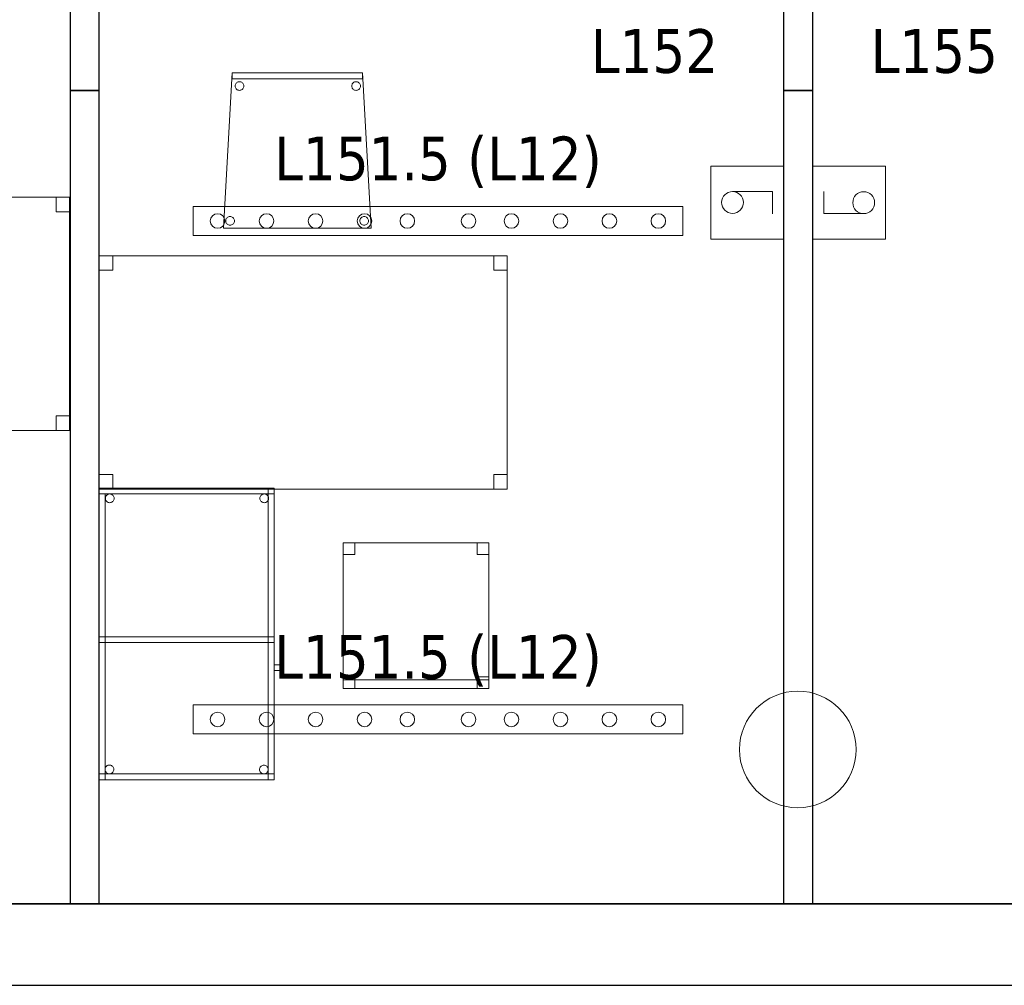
# Model space of a CAD drawing. Header units: metres. Extents: x 391.1 to 427.5, y 12.7 to 28.4.
# Tile 9 of 151: x 408.1 to 411.4, y 12.8 to 16.2. Entities that reach past the tile are written whole.
import ezdxf

# ---------------------------------------------------------------- set-up
doc = ezdxf.new("R2010")
doc.units = ezdxf.units.M
doc.layers.add('01_SUELOS', color=7, linetype='Continuous', lineweight=25, true_color=0x007f00)
for name, color, linetype, lineweight in [('02_MOBILIARIO', 7, 'Continuous', 18), ('A-COLS-____-MCUT', 7, 'Continuous', 18), ('A-COLS-____-OTLN', 7, 'Continuous', 18), ('A-DETL-____-MBND', 7, 'Continuous', 18), ('A-DETL-GENF-OTLN', 7, 'Continuous', 18), ('A-WALL-____-MCUT', 7, 'Continuous', 25), ('A-WALL-____-OTLN', 7, 'Continuous', 25), ('E-LITE-____-IDEN', 7, 'Continuous', 30), ('E-LITE-EQPM-IDEN', 7, 'Continuous', 30)]:
    doc.layers.add(name, color=color, linetype=linetype, lineweight=lineweight)
doc.styles.add('Tahoma_4', font='tahoma.ttf', dxfattribs={"height": 0.15})

# ---------------------------------------------------------------- blocks, each defined once
blk = doc.blocks.new('Family - Mampara P1-154568-04_ENLLUMENAT_P1')
at = {"layer": 'A-WALL-____-MCUT', "color": 253, "true_color": 0xaaaaaa}
for p, q in [((0.5, 0.1), (0, 0.1)), ((0, 0.1), (0, 0)), ((0.5, 0), (0.5, 0.1)), ((0, 0), (0.5, 0))]:
    blk.add_line(p, q, dxfattribs=at)
at = {"layer": 'A-WALL-____-OTLN', "color": 253, "true_color": 0xaaaaaa}
for p, q in [((0.5, 0.1), (0, 0.1)), ((0, 0.1), (0, 0)), ((0.5, 0), (0.5, 0.1)), ((0, 0), (0.5, 0))]:
    blk.add_line(p, q, dxfattribs=at)
at = {"layer": 'A-WALL-____-OTLN', "color": 253, "lineweight": 18, "true_color": 0xaaaaaa}
blk.add_line((0, 0), (0.5, 0), dxfattribs=at)
blk = doc.blocks.new('Family - Taula 100X60_P1-154588-04_ENLLUMENAT_P1')
at = {"layer": 'A-DETL-____-MBND', "color": 253, "true_color": 0xaaaaaa}
for p, q in [((0, 0.98), (0, 1)), ((0, 1), (0, 0.98)), ((0, 1), (0.6, 1)), ((0.6, 1), (0, 1)), ((0.6, 1), (0, 1)), ((0, 1), (0.6, 1)), ((0, 1), (0, 0)), ((0, 0), (0, 1)), ((0.6, 1), (0, 1)), ((0, 1), (0.6, 1)), ((0, 1), (0, 0)), ((0, 0), (0, 1)), ((0, 1), (0.58, 1)), ((0, 0), (0, 1)), ((0.58, 1), (0, 1)), ((0, 1), (0, 0)), ((0.6, 0.98), (0, 0.98)), ((0, 0.98), (0.6, 0.98)), ((0, 0.98), (0.02, 0.98)), ((0.02, 0.98), (0, 0.98)), ((0, 0), (0, 0.98)), ((0, 0.98), (0, 0)), ((0.02, 0.98), (0.02, 0)), ((0.02, 0), (0.02, 0.98)), ((0.0311, 0.979), (0.0336, 0.9797)), ((0.0336, 0.9797), (0.0311, 0.979)), ((0.0336, 0.9797), (0.0362, 0.9799)), ((0.0362, 0.9799), (0.0336, 0.9797)), ((0.0362, 0.9799), (0.0388, 0.9797)), ((0.0388, 0.9797), (0.0362, 0.9799)), ((0.0388, 0.9797), (0.0413, 0.979)), ((0.0413, 0.979), (0.0388, 0.9797)), ((0.5611, 0.979), (0.5636, 0.9797)), ((0.5636, 0.9797), (0.5611, 0.979)), ((0.5636, 0.9797), (0.5662, 0.9799)), ((0.5662, 0.9799), (0.5636, 0.9797)), ((0.5662, 0.9799), (0.5688, 0.9797)), ((0.5688, 0.9797), (0.5662, 0.9799)), ((0.5688, 0.9797), (0.5713, 0.979)), ((0.5713, 0.979), (0.5688, 0.9797)), ((0.58, 1), (0.58, 0)), ((0.58, 0), (0.58, 1)), ((0.6, 1), (0.6, 0.98)), ((0.6, 1), (0.6, 0.98)), ((0.6, 0), (0.6, 1)), ((0.6, 1), (0.6, 0)), ((0.6, 0), (0.6, 1)), ((0.6, 1), (0.6, 0)), ((0.0212, 0.965), (0.0215, 0.9676)), ((0.0215, 0.9676), (0.0212, 0.965)), ((0.0215, 0.9624), (0.0212, 0.965)), ((0.0212, 0.965), (0.0215, 0.9624)), ((0.0215, 0.9676), (0.0221, 0.9701)), ((0.0221, 0.9701), (0.0215, 0.9676)), ((0.0221, 0.9599), (0.0215, 0.9624)), ((0.0215, 0.9624), (0.0221, 0.9599)), ((0.0221, 0.9701), (0.0232, 0.9725)), ((0.0232, 0.9725), (0.0221, 0.9701)), ((0.0232, 0.9575), (0.0221, 0.9599)), ((0.0221, 0.9599), (0.0232, 0.9575)), ((0.0232, 0.9725), (0.0247, 0.9746)), ((0.0247, 0.9746), (0.0232, 0.9725)), ((0.0247, 0.9554), (0.0232, 0.9575)), ((0.0232, 0.9575), (0.0247, 0.9554)), ((0.0247, 0.9746), (0.0266, 0.9764)), ((0.0266, 0.9764), (0.0247, 0.9746)), ((0.0266, 0.9536), (0.0247, 0.9554)), ((0.0247, 0.9554), (0.0266, 0.9536)), ((0.0266, 0.9764), (0.0287, 0.9779)), ((0.0287, 0.9779), (0.0266, 0.9764)), ((0.0287, 0.9521), (0.0266, 0.9536)), ((0.0266, 0.9536), (0.0287, 0.9521)), ((0.0287, 0.9779), (0.0311, 0.979)), ((0.0311, 0.979), (0.0287, 0.9779)), ((0.0311, 0.951), (0.0287, 0.9521)), ((0.0287, 0.9521), (0.0311, 0.951)), ((0.0336, 0.9503), (0.0311, 0.951)), ((0.0311, 0.951), (0.0336, 0.9503)), ((0.0362, 0.9501), (0.0336, 0.9503)), ((0.0336, 0.9503), (0.0362, 0.9501)), ((0.0388, 0.9503), (0.0362, 0.9501)), ((0.0362, 0.9501), (0.0388, 0.9503)), ((0.0413, 0.951), (0.0388, 0.9503)), ((0.0388, 0.9503), (0.0413, 0.951)), ((0.0413, 0.979), (0.0436, 0.9779)), ((0.0436, 0.9779), (0.0413, 0.979)), ((0.0436, 0.9521), (0.0413, 0.951)), ((0.0413, 0.951), (0.0436, 0.9521)), ((0.0436, 0.9779), (0.0458, 0.9764)), ((0.0458, 0.9764), (0.0436, 0.9779)), ((0.0458, 0.9536), (0.0436, 0.9521)), ((0.0436, 0.9521), (0.0458, 0.9536)), ((0.0458, 0.9764), (0.0476, 0.9746)), ((0.0476, 0.9746), (0.0458, 0.9764)), ((0.0476, 0.9554), (0.0458, 0.9536)), ((0.0458, 0.9536), (0.0476, 0.9554)), ((0.0476, 0.9746), (0.0491, 0.9725)), ((0.0491, 0.9725), (0.0476, 0.9746)), ((0.0491, 0.9575), (0.0476, 0.9554)), ((0.0476, 0.9554), (0.0491, 0.9575)), ((0.0491, 0.9725), (0.0502, 0.9701)), ((0.0502, 0.9701), (0.0491, 0.9725)), ((0.0502, 0.9599), (0.0491, 0.9575)), ((0.0491, 0.9575), (0.0502, 0.9599)), ((0.0502, 0.9701), (0.0509, 0.9676)), ((0.0509, 0.9676), (0.0502, 0.9701)), ((0.0509, 0.9624), (0.0502, 0.9599)), ((0.0502, 0.9599), (0.0509, 0.9624)), ((0.0509, 0.9676), (0.0511, 0.965)), ((0.0511, 0.965), (0.0509, 0.9676)), ((0.0511, 0.965), (0.0509, 0.9624)), ((0.0509, 0.9624), (0.0511, 0.965)), ((0.5512, 0.965), (0.5515, 0.9676)), ((0.5515, 0.9676), (0.5512, 0.965)), ((0.5515, 0.9624), (0.5512, 0.965)), ((0.5512, 0.965), (0.5515, 0.9624)), ((0.5515, 0.9676), (0.5521, 0.9701)), ((0.5521, 0.9701), (0.5515, 0.9676)), ((0.5521, 0.9599), (0.5515, 0.9624)), ((0.5515, 0.9624), (0.5521, 0.9599)), ((0.5521, 0.9701), (0.5532, 0.9725)), ((0.5532, 0.9725), (0.5521, 0.9701)), ((0.5532, 0.9575), (0.5521, 0.9599)), ((0.5521, 0.9599), (0.5532, 0.9575)), ((0.5532, 0.9725), (0.5547, 0.9746)), ((0.5547, 0.9746), (0.5532, 0.9725)), ((0.5547, 0.9554), (0.5532, 0.9575)), ((0.5532, 0.9575), (0.5547, 0.9554)), ((0.5547, 0.9746), (0.5566, 0.9764)), ((0.5566, 0.9764), (0.5547, 0.9746)), ((0.5566, 0.9536), (0.5547, 0.9554)), ((0.5547, 0.9554), (0.5566, 0.9536)), ((0.5566, 0.9764), (0.5587, 0.9779)), ((0.5587, 0.9779), (0.5566, 0.9764)), ((0.5587, 0.9521), (0.5566, 0.9536)), ((0.5566, 0.9536), (0.5587, 0.9521)), ((0.5587, 0.9779), (0.5611, 0.979)), ((0.5611, 0.979), (0.5587, 0.9779)), ((0.5611, 0.951), (0.5587, 0.9521)), ((0.5587, 0.9521), (0.5611, 0.951)), ((0.5636, 0.9503), (0.5611, 0.951)), ((0.5611, 0.951), (0.5636, 0.9503)), ((0.5662, 0.9501), (0.5636, 0.9503)), ((0.5636, 0.9503), (0.5662, 0.9501)), ((0.5688, 0.9503), (0.5662, 0.9501)), ((0.5662, 0.9501), (0.5688, 0.9503)), ((0.5713, 0.951), (0.5688, 0.9503)), ((0.5688, 0.9503), (0.5713, 0.951)), ((0.5713, 0.979), (0.5736, 0.9779)), ((0.5736, 0.9779), (0.5713, 0.979)), ((0.5736, 0.9521), (0.5713, 0.951)), ((0.5713, 0.951), (0.5736, 0.9521)), ((0.5736, 0.9779), (0.5758, 0.9764)), ((0.5758, 0.9764), (0.5736, 0.9779)), ((0.5758, 0.9536), (0.5736, 0.9521)), ((0.5736, 0.9521), (0.5758, 0.9536)), ((0.5758, 0.9764), (0.5776, 0.9746)), ((0.5776, 0.9746), (0.5758, 0.9764)), ((0.5776, 0.9554), (0.5758, 0.9536)), ((0.5758, 0.9536), (0.5776, 0.9554)), ((0.5776, 0.9746), (0.5791, 0.9725)), ((0.5791, 0.9725), (0.5776, 0.9746)), ((0.5791, 0.9575), (0.5776, 0.9554)), ((0.5776, 0.9554), (0.5791, 0.9575)), ((0.5791, 0.9725), (0.5802, 0.9701)), ((0.5802, 0.9701), (0.5791, 0.9725)), ((0.5802, 0.9599), (0.5791, 0.9575)), ((0.5791, 0.9575), (0.5802, 0.9599)), ((0.5802, 0.9701), (0.5809, 0.9676)), ((0.5809, 0.9676), (0.5802, 0.9701)), ((0.5809, 0.9624), (0.5802, 0.9599)), ((0.5802, 0.9599), (0.5809, 0.9624)), ((0.5809, 0.9676), (0.5811, 0.965)), ((0.5811, 0.965), (0.5809, 0.9676)), ((0.5811, 0.965), (0.5809, 0.9624)), ((0.5809, 0.9624), (0.5811, 0.965)), ((0, 0.47), (0, 0.49)), ((0, 0.49), (0, 0.47)), ((0, 0.49), (0.6, 0.49)), ((0.6, 0.49), (0, 0.49)), ((0, 0.47), (0, 0.49)), ((0, 0.49), (0, 0.47)), ((0, 0.49), (0.58, 0.49)), ((0.58, 0.49), (0, 0.49)), ((0.58, 0.49), (0.6, 0.49)), ((0.6, 0.49), (0.58, 0.49)), ((0.58, 0), (0.58, 0.49)), ((0.58, 0.49), (0.58, 0)), ((0.58, 0.49), (0.58, 0.47)), ((0.58, 0.49), (0.58, 0.47)), ((0.6, 0.49), (0.6, 0)), ((0.6, 0), (0.6, 0.49)), ((0.6, 0.49), (0.6, 0.47)), ((0.6, 0.49), (0.6, 0.47)), ((0.6, 0.47), (0, 0.47)), ((0, 0.47), (0.6, 0.47)), ((0.58, 0.47), (0, 0.47)), ((0, 0.47), (0.58, 0.47)), ((0.6, 0.3744), (0.6, 0.3944)), ((0.6, 0.3944), (0.62, 0.3944)), ((0.62, 0.3944), (0.6, 0.3944)), ((0.6, 0.3944), (0.6, 0.3744)), ((0.62, 0.3744), (0.6, 0.3744)), ((0.6, 0.3744), (0.62, 0.3744)), ((0.62, 0.3944), (0.62, 0.3744)), ((0.62, 0.3744), (0.62, 0.3944)), ((0.02, 0.0353), (0.0203, 0.0379)), ((0.0203, 0.0379), (0.02, 0.0353)), ((0.0203, 0.0327), (0.02, 0.0353)), ((0.02, 0.0353), (0.0203, 0.0327)), ((0.0203, 0.0379), (0.0209, 0.0404)), ((0.0209, 0.0404), (0.0203, 0.0379)), ((0.0209, 0.0404), (0.022, 0.0428)), ((0.022, 0.0428), (0.0209, 0.0404)), ((0.022, 0.0428), (0.0235, 0.0449)), ((0.0235, 0.0449), (0.022, 0.0428)), ((0.0235, 0.0449), (0.0254, 0.0467)), ((0.0254, 0.0467), (0.0235, 0.0449)), ((0.0254, 0.0467), (0.0275, 0.0482)), ((0.0275, 0.0482), (0.0254, 0.0467)), ((0.0275, 0.0482), (0.0299, 0.0493)), ((0.0299, 0.0493), (0.0275, 0.0482)), ((0.0299, 0.0493), (0.0324, 0.05)), ((0.0324, 0.05), (0.0299, 0.0493)), ((0.0324, 0.05), (0.035, 0.0502)), ((0.035, 0.0502), (0.0324, 0.05)), ((0.035, 0.0502), (0.0376, 0.05)), ((0.0376, 0.05), (0.035, 0.0502)), ((0.0376, 0.05), (0.0401, 0.0493)), ((0.0401, 0.0493), (0.0376, 0.05)), ((0.0401, 0.0493), (0.0424, 0.0482)), ((0.0424, 0.0482), (0.0401, 0.0493)), ((0.0424, 0.0482), (0.0446, 0.0467)), ((0.0446, 0.0467), (0.0424, 0.0482)), ((0.0446, 0.0467), (0.0464, 0.0449)), ((0.0464, 0.0449), (0.0446, 0.0467)), ((0.0464, 0.0449), (0.0479, 0.0428)), ((0.0479, 0.0428), (0.0464, 0.0449)), ((0.0479, 0.0428), (0.049, 0.0404)), ((0.049, 0.0404), (0.0479, 0.0428)), ((0.049, 0.0404), (0.0497, 0.0379)), ((0.0497, 0.0379), (0.049, 0.0404)), ((0.0497, 0.0379), (0.0499, 0.0353)), ((0.0499, 0.0353), (0.0497, 0.0379)), ((0.0499, 0.0353), (0.0497, 0.0327)), ((0.0497, 0.0327), (0.0499, 0.0353)), ((0.5501, 0.035), (0.5503, 0.0375)), ((0.5503, 0.0375), (0.5501, 0.035)), ((0.5503, 0.0324), (0.5501, 0.035)), ((0.5501, 0.035), (0.5503, 0.0324)), ((0.5503, 0.0375), (0.551, 0.0401)), ((0.551, 0.0401), (0.5503, 0.0375)), ((0.551, 0.0401), (0.5521, 0.0424)), ((0.5521, 0.0424), (0.551, 0.0401)), ((0.5521, 0.0424), (0.5536, 0.0446)), ((0.5536, 0.0446), (0.5521, 0.0424)), ((0.5536, 0.0446), (0.5554, 0.0464)), ((0.5554, 0.0464), (0.5536, 0.0446)), ((0.5554, 0.0464), (0.5575, 0.0479)), ((0.5575, 0.0479), (0.5554, 0.0464)), ((0.5575, 0.0479), (0.5599, 0.049)), ((0.5599, 0.049), (0.5575, 0.0479)), ((0.5599, 0.049), (0.5624, 0.0497)), ((0.5624, 0.0497), (0.5599, 0.049)), ((0.5624, 0.0497), (0.565, 0.0499)), ((0.565, 0.0499), (0.5624, 0.0497)), ((0.565, 0.0499), (0.5676, 0.0497)), ((0.5676, 0.0497), (0.565, 0.0499)), ((0.5676, 0.0497), (0.5701, 0.049)), ((0.5701, 0.049), (0.5676, 0.0497)), ((0.5701, 0.049), (0.5725, 0.0479)), ((0.5725, 0.0479), (0.5701, 0.049)), ((0.5725, 0.0479), (0.5746, 0.0464)), ((0.5746, 0.0464), (0.5725, 0.0479)), ((0.5746, 0.0464), (0.5764, 0.0446)), ((0.5764, 0.0446), (0.5746, 0.0464)), ((0.5764, 0.0446), (0.5779, 0.0424)), ((0.5779, 0.0424), (0.5764, 0.0446)), ((0.5779, 0.0424), (0.579, 0.0401)), ((0.579, 0.0401), (0.5779, 0.0424)), ((0.579, 0.0401), (0.5797, 0.0375)), ((0.5797, 0.0375), (0.579, 0.0401)), ((0.5797, 0.0375), (0.5799, 0.035)), ((0.5799, 0.035), (0.5797, 0.0375)), ((0.5799, 0.035), (0.5797, 0.0324)), ((0.5797, 0.0324), (0.5799, 0.035)), ((0, 0), (0, 0.02)), ((0, 0.02), (0, 0)), ((0, 0.02), (0.6, 0.02)), ((0.6, 0.02), (0, 0.02)), ((0, 0), (0.6, 0)), ((0.6, 0), (0, 0)), ((0, 0), (0.6, 0)), ((0.6, 0), (0, 0)), ((0.6, 0), (0, 0)), ((0, 0), (0.6, 0)), ((0.02, 0), (0, 0)), ((0.0209, 0.0302), (0.0203, 0.0327)), ((0.0203, 0.0327), (0.0209, 0.0302)), ((0.022, 0.0278), (0.0209, 0.0302)), ((0.0209, 0.0302), (0.022, 0.0278)), ((0.0235, 0.0257), (0.022, 0.0278)), ((0.022, 0.0278), (0.0235, 0.0257)), ((0.0254, 0.0238), (0.0235, 0.0257)), ((0.0235, 0.0257), (0.0254, 0.0238)), ((0.0275, 0.0224), (0.0254, 0.0238)), ((0.0254, 0.0238), (0.0275, 0.0224)), ((0.0299, 0.0213), (0.0275, 0.0224)), ((0.0275, 0.0224), (0.0299, 0.0213)), ((0.0324, 0.0206), (0.0299, 0.0213)), ((0.0299, 0.0213), (0.0324, 0.0206)), ((0.035, 0.0204), (0.0324, 0.0206)), ((0.0324, 0.0206), (0.035, 0.0204)), ((0.0376, 0.0206), (0.035, 0.0204)), ((0.035, 0.0204), (0.0376, 0.0206)), ((0.0401, 0.0213), (0.0376, 0.0206)), ((0.0376, 0.0206), (0.0401, 0.0213)), ((0.0424, 0.0224), (0.0401, 0.0213)), ((0.0401, 0.0213), (0.0424, 0.0224)), ((0.0446, 0.0238), (0.0424, 0.0224)), ((0.0424, 0.0224), (0.0446, 0.0238)), ((0.0464, 0.0257), (0.0446, 0.0238)), ((0.0446, 0.0238), (0.0464, 0.0257)), ((0.0479, 0.0278), (0.0464, 0.0257)), ((0.0464, 0.0257), (0.0479, 0.0278)), ((0.049, 0.0302), (0.0479, 0.0278)), ((0.0479, 0.0278), (0.049, 0.0302)), ((0.0497, 0.0327), (0.049, 0.0302)), ((0.049, 0.0302), (0.0497, 0.0327)), ((0.551, 0.0298), (0.5503, 0.0324)), ((0.5503, 0.0324), (0.551, 0.0298)), ((0.5521, 0.0275), (0.551, 0.0298)), ((0.551, 0.0298), (0.5521, 0.0275)), ((0.5536, 0.0254), (0.5521, 0.0275)), ((0.5521, 0.0275), (0.5536, 0.0254)), ((0.5554, 0.0235), (0.5536, 0.0254)), ((0.5536, 0.0254), (0.5554, 0.0235)), ((0.5575, 0.022), (0.5554, 0.0235)), ((0.5554, 0.0235), (0.5575, 0.022)), ((0.5599, 0.0209), (0.5575, 0.022)), ((0.5575, 0.022), (0.5599, 0.0209)), ((0.5624, 0.0202), (0.5599, 0.0209)), ((0.5599, 0.0209), (0.5624, 0.0202)), ((0.565, 0.02), (0.5624, 0.0202)), ((0.5624, 0.0202), (0.565, 0.02)), ((0.5676, 0.0202), (0.565, 0.02)), ((0.565, 0.02), (0.5676, 0.0202)), ((0.5701, 0.0209), (0.5676, 0.0202)), ((0.5676, 0.0202), (0.5701, 0.0209)), ((0.5725, 0.022), (0.5701, 0.0209)), ((0.5701, 0.0209), (0.5725, 0.022)), ((0.5746, 0.0235), (0.5725, 0.022)), ((0.5725, 0.022), (0.5746, 0.0235)), ((0.5764, 0.0254), (0.5746, 0.0235)), ((0.5746, 0.0235), (0.5764, 0.0254)), ((0.5779, 0.0275), (0.5764, 0.0254)), ((0.5764, 0.0254), (0.5779, 0.0275)), ((0.579, 0.0298), (0.5779, 0.0275)), ((0.5779, 0.0275), (0.579, 0.0298)), ((0.5797, 0.0324), (0.579, 0.0298)), ((0.579, 0.0298), (0.5797, 0.0324)), ((0.6, 0), (0.58, 0)), ((0.6, 0.02), (0.6, 0)), ((0.6, 0.02), (0.6, 0)), ((0.58, 0), (0, 0)), ((0, 0), (0.58, 0)), ((0.02, 0), (0, 0)), ((0.6, 0), (0.58, 0))]:
    blk.add_line(p, q, dxfattribs=at)
blk = doc.blocks.new('Family - Cadira confient_P1-154653-04_ENLLUMENAT_P1')
at = {"layer": 'A-DETL-____-MBND', "color": 253, "true_color": 0xaaaaaa}
for p, q in [((0, 0), (0.03, 0.5326)), ((0.03, 0.5326), (0, 0)), ((0.03, 0.5326), (0.4765, 0.5326)), ((0.4765, 0.5326), (0.03, 0.5326)), ((0.03, 0.5126), (0.03, 0.5326)), ((0.03, 0.5326), (0.4765, 0.5326)), ((0.4765, 0.5326), (0.03, 0.5326)), ((0.03, 0.5326), (0.03, 0.5126)), ((0.4765, 0.5126), (0.03, 0.5126)), ((0.03, 0.5126), (0.4765, 0.5126)), ((0.4765, 0.5326), (0.5065, 0)), ((0.5065, 0), (0.4765, 0.5326)), ((0.4765, 0.5326), (0.4765, 0.5126)), ((0.4765, 0.5126), (0.4765, 0.5326)), ((0.0397, 0.4876), (0.04, 0.4902)), ((0.04, 0.4902), (0.0397, 0.4876)), ((0.0399, 0.485), (0.0397, 0.4876)), ((0.0397, 0.4876), (0.0399, 0.485)), ((0.0406, 0.4825), (0.0399, 0.485)), ((0.0399, 0.485), (0.0406, 0.4825)), ((0.04, 0.4902), (0.0406, 0.4927)), ((0.0406, 0.4927), (0.04, 0.4902)), ((0.0406, 0.4927), (0.0417, 0.495)), ((0.0417, 0.495), (0.0406, 0.4927)), ((0.0417, 0.4801), (0.0406, 0.4825)), ((0.0406, 0.4825), (0.0417, 0.4801)), ((0.0417, 0.495), (0.0432, 0.4972)), ((0.0432, 0.4972), (0.0417, 0.495)), ((0.0432, 0.478), (0.0417, 0.4801)), ((0.0417, 0.4801), (0.0432, 0.478)), ((0.0432, 0.4972), (0.0451, 0.499)), ((0.0451, 0.499), (0.0432, 0.4972)), ((0.045, 0.4761), (0.0432, 0.478)), ((0.0432, 0.478), (0.045, 0.4761)), ((0.0471, 0.4746), (0.045, 0.4761)), ((0.045, 0.4761), (0.0471, 0.4746)), ((0.0451, 0.499), (0.0472, 0.5005)), ((0.0472, 0.5005), (0.0451, 0.499)), ((0.0495, 0.4735), (0.0471, 0.4746)), ((0.0471, 0.4746), (0.0495, 0.4735)), ((0.0472, 0.5005), (0.0496, 0.5016)), ((0.0496, 0.5016), (0.0472, 0.5005)), ((0.052, 0.4728), (0.0495, 0.4735)), ((0.0495, 0.4735), (0.052, 0.4728)), ((0.0496, 0.5016), (0.0521, 0.5022)), ((0.0521, 0.5022), (0.0496, 0.5016)), ((0.0521, 0.5022), (0.0547, 0.5024)), ((0.0547, 0.5024), (0.0521, 0.5022)), ((0.0547, 0.5024), (0.0573, 0.5022)), ((0.0573, 0.5022), (0.0547, 0.5024)), ((0.0597, 0.4734), (0.0572, 0.4728)), ((0.0572, 0.4728), (0.0597, 0.4734)), ((0.0573, 0.5022), (0.0598, 0.5015)), ((0.0598, 0.5015), (0.0573, 0.5022)), ((0.0621, 0.4745), (0.0597, 0.4734)), ((0.0597, 0.4734), (0.0621, 0.4745)), ((0.0598, 0.5015), (0.0622, 0.5004)), ((0.0622, 0.5004), (0.0598, 0.5015)), ((0.0642, 0.476), (0.0621, 0.4745)), ((0.0621, 0.4745), (0.0642, 0.476)), ((0.0622, 0.5004), (0.0643, 0.4989)), ((0.0643, 0.4989), (0.0622, 0.5004)), ((0.0661, 0.4779), (0.0642, 0.476)), ((0.0642, 0.476), (0.0661, 0.4779)), ((0.0643, 0.4989), (0.0661, 0.4971)), ((0.0661, 0.4971), (0.0643, 0.4989)), ((0.0661, 0.4971), (0.0676, 0.4949)), ((0.0676, 0.4949), (0.0661, 0.4971)), ((0.0676, 0.48), (0.0661, 0.4779)), ((0.0661, 0.4779), (0.0676, 0.48)), ((0.0676, 0.4949), (0.0687, 0.4926)), ((0.0687, 0.4926), (0.0676, 0.4949)), ((0.0687, 0.4823), (0.0676, 0.48)), ((0.0676, 0.48), (0.0687, 0.4823)), ((0.0687, 0.4926), (0.0694, 0.49)), ((0.0694, 0.49), (0.0687, 0.4926)), ((0.0694, 0.4848), (0.0687, 0.4823)), ((0.0687, 0.4823), (0.0694, 0.4848)), ((0.0694, 0.49), (0.0696, 0.4874)), ((0.0696, 0.4874), (0.0694, 0.49)), ((0.0696, 0.4874), (0.0694, 0.4848)), ((0.0694, 0.4848), (0.0696, 0.4874)), ((0.4397, 0.4876), (0.44, 0.4902)), ((0.44, 0.4902), (0.4397, 0.4876)), ((0.4399, 0.485), (0.4397, 0.4876)), ((0.4397, 0.4876), (0.4399, 0.485)), ((0.4406, 0.4825), (0.4399, 0.485)), ((0.4399, 0.485), (0.4406, 0.4825)), ((0.44, 0.4902), (0.4406, 0.4927)), ((0.4406, 0.4927), (0.44, 0.4902)), ((0.4406, 0.4927), (0.4417, 0.495)), ((0.4417, 0.495), (0.4406, 0.4927)), ((0.4417, 0.4801), (0.4406, 0.4825)), ((0.4406, 0.4825), (0.4417, 0.4801)), ((0.4417, 0.495), (0.4432, 0.4972)), ((0.4432, 0.4972), (0.4417, 0.495)), ((0.4432, 0.478), (0.4417, 0.4801)), ((0.4417, 0.4801), (0.4432, 0.478)), ((0.4432, 0.4972), (0.4451, 0.499)), ((0.4451, 0.499), (0.4432, 0.4972)), ((0.445, 0.4761), (0.4432, 0.478)), ((0.4432, 0.478), (0.445, 0.4761)), ((0.4471, 0.4746), (0.445, 0.4761)), ((0.445, 0.4761), (0.4471, 0.4746)), ((0.4451, 0.499), (0.4472, 0.5005)), ((0.4472, 0.5005), (0.4451, 0.499)), ((0.4495, 0.4735), (0.4471, 0.4746)), ((0.4471, 0.4746), (0.4495, 0.4735)), ((0.4472, 0.5005), (0.4496, 0.5016)), ((0.4496, 0.5016), (0.4472, 0.5005)), ((0.452, 0.4728), (0.4495, 0.4735)), ((0.4495, 0.4735), (0.452, 0.4728)), ((0.4496, 0.5016), (0.4521, 0.5022)), ((0.4521, 0.5022), (0.4496, 0.5016)), ((0.4521, 0.5022), (0.4547, 0.5024)), ((0.4547, 0.5024), (0.4521, 0.5022)), ((0.4547, 0.5024), (0.4573, 0.5022)), ((0.4573, 0.5022), (0.4547, 0.5024)), ((0.4597, 0.4734), (0.4572, 0.4728)), ((0.4572, 0.4728), (0.4597, 0.4734)), ((0.4573, 0.5022), (0.4598, 0.5015)), ((0.4598, 0.5015), (0.4573, 0.5022)), ((0.4621, 0.4745), (0.4597, 0.4734)), ((0.4597, 0.4734), (0.4621, 0.4745)), ((0.4598, 0.5015), (0.4622, 0.5004)), ((0.4622, 0.5004), (0.4598, 0.5015)), ((0.4642, 0.476), (0.4621, 0.4745)), ((0.4621, 0.4745), (0.4642, 0.476)), ((0.4622, 0.5004), (0.4643, 0.4989)), ((0.4643, 0.4989), (0.4622, 0.5004)), ((0.4661, 0.4779), (0.4642, 0.476)), ((0.4642, 0.476), (0.4661, 0.4779)), ((0.4643, 0.4989), (0.4661, 0.4971)), ((0.4661, 0.4971), (0.4643, 0.4989)), ((0.4661, 0.4971), (0.4676, 0.4949)), ((0.4676, 0.4949), (0.4661, 0.4971)), ((0.4676, 0.48), (0.4661, 0.4779)), ((0.4661, 0.4779), (0.4676, 0.48)), ((0.4676, 0.4949), (0.4687, 0.4926)), ((0.4687, 0.4926), (0.4676, 0.4949)), ((0.4687, 0.4823), (0.4676, 0.48)), ((0.4676, 0.48), (0.4687, 0.4823)), ((0.4687, 0.4926), (0.4694, 0.49)), ((0.4694, 0.49), (0.4687, 0.4926)), ((0.4694, 0.4848), (0.4687, 0.4823)), ((0.4687, 0.4823), (0.4694, 0.4848)), ((0.4694, 0.49), (0.4696, 0.4874)), ((0.4696, 0.4874), (0.4694, 0.49)), ((0.4696, 0.4874), (0.4694, 0.4848)), ((0.4694, 0.4848), (0.4696, 0.4874)), ((0.0546, 0.4726), (0.052, 0.4728)), ((0.052, 0.4728), (0.0546, 0.4726)), ((0.0572, 0.4728), (0.0546, 0.4726)), ((0.0546, 0.4726), (0.0572, 0.4728)), ((0.4546, 0.4726), (0.452, 0.4728)), ((0.452, 0.4728), (0.4546, 0.4726)), ((0.4572, 0.4728), (0.4546, 0.4726)), ((0.4546, 0.4726), (0.4572, 0.4728)), ((0.0094, 0.0326), (0.0109, 0.0347)), ((0.0109, 0.0347), (0.0094, 0.0326)), ((0.0109, 0.0347), (0.0127, 0.0366)), ((0.0127, 0.0366), (0.0109, 0.0347)), ((0.0127, 0.0366), (0.0149, 0.0381)), ((0.0149, 0.0381), (0.0127, 0.0366)), ((0.0149, 0.0381), (0.0172, 0.0392)), ((0.0172, 0.0392), (0.0149, 0.0381)), ((0.0172, 0.0392), (0.0198, 0.0398)), ((0.0198, 0.0398), (0.0172, 0.0392)), ((0.0198, 0.0398), (0.0224, 0.04)), ((0.0224, 0.04), (0.0198, 0.0398)), ((0.0224, 0.04), (0.0249, 0.0398)), ((0.0249, 0.0398), (0.0224, 0.04)), ((0.0249, 0.0398), (0.0275, 0.0391)), ((0.0275, 0.0391), (0.0249, 0.0398)), ((0.0275, 0.0391), (0.0298, 0.038)), ((0.0298, 0.038), (0.0275, 0.0391)), ((0.0298, 0.038), (0.0319, 0.0365)), ((0.0319, 0.0365), (0.0298, 0.038)), ((0.0319, 0.0365), (0.0338, 0.0346)), ((0.0338, 0.0346), (0.0319, 0.0365)), ((0.0338, 0.0346), (0.0353, 0.0325)), ((0.0353, 0.0325), (0.0338, 0.0346)), ((0.4694, 0.0326), (0.4709, 0.0347)), ((0.4709, 0.0347), (0.4694, 0.0326)), ((0.4709, 0.0347), (0.4727, 0.0366)), ((0.4727, 0.0366), (0.4709, 0.0347)), ((0.4727, 0.0366), (0.4749, 0.0381)), ((0.4749, 0.0381), (0.4727, 0.0366)), ((0.4749, 0.0381), (0.4772, 0.0392)), ((0.4772, 0.0392), (0.4749, 0.0381)), ((0.4772, 0.0392), (0.4798, 0.0398)), ((0.4798, 0.0398), (0.4772, 0.0392)), ((0.4798, 0.0398), (0.4824, 0.04)), ((0.4824, 0.04), (0.4798, 0.0398)), ((0.4824, 0.04), (0.4849, 0.0398)), ((0.4849, 0.0398), (0.4824, 0.04)), ((0.4849, 0.0398), (0.4875, 0.0391)), ((0.4875, 0.0391), (0.4849, 0.0398)), ((0.4875, 0.0391), (0.4898, 0.038)), ((0.4898, 0.038), (0.4875, 0.0391)), ((0.4898, 0.038), (0.4919, 0.0365)), ((0.4919, 0.0365), (0.4898, 0.038)), ((0.4919, 0.0365), (0.4938, 0.0346)), ((0.4938, 0.0346), (0.4919, 0.0365)), ((0.4938, 0.0346), (0.4953, 0.0325)), ((0.4953, 0.0325), (0.4938, 0.0346)), ((0.5065, 0), (0, 0)), ((0, 0), (0.5065, 0)), ((0.0074, 0.0252), (0.0076, 0.0278)), ((0.0076, 0.0278), (0.0074, 0.0252)), ((0.0076, 0.0226), (0.0074, 0.0252)), ((0.0074, 0.0252), (0.0076, 0.0226)), ((0.0076, 0.0278), (0.0083, 0.0303)), ((0.0083, 0.0303), (0.0076, 0.0278)), ((0.0082, 0.02), (0.0076, 0.0226)), ((0.0076, 0.0226), (0.0082, 0.02)), ((0.0093, 0.0177), (0.0082, 0.02)), ((0.0082, 0.02), (0.0093, 0.0177)), ((0.0083, 0.0303), (0.0094, 0.0326)), ((0.0094, 0.0326), (0.0083, 0.0303)), ((0.0108, 0.0155), (0.0093, 0.0177)), ((0.0093, 0.0177), (0.0108, 0.0155)), ((0.0126, 0.0137), (0.0108, 0.0155)), ((0.0108, 0.0155), (0.0126, 0.0137)), ((0.0148, 0.0122), (0.0126, 0.0137)), ((0.0126, 0.0137), (0.0148, 0.0122)), ((0.0171, 0.0111), (0.0148, 0.0122)), ((0.0148, 0.0122), (0.0171, 0.0111)), ((0.0196, 0.0104), (0.0171, 0.0111)), ((0.0171, 0.0111), (0.0196, 0.0104)), ((0.0222, 0.0102), (0.0196, 0.0104)), ((0.0196, 0.0104), (0.0222, 0.0102)), ((0.0248, 0.0104), (0.0222, 0.0102)), ((0.0222, 0.0102), (0.0248, 0.0104)), ((0.0273, 0.011), (0.0248, 0.0104)), ((0.0248, 0.0104), (0.0273, 0.011)), ((0.0297, 0.0121), (0.0273, 0.011)), ((0.0273, 0.011), (0.0297, 0.0121)), ((0.0318, 0.0136), (0.0297, 0.0121)), ((0.0297, 0.0121), (0.0318, 0.0136)), ((0.0337, 0.0154), (0.0318, 0.0136)), ((0.0318, 0.0136), (0.0337, 0.0154)), ((0.0352, 0.0176), (0.0337, 0.0154)), ((0.0337, 0.0154), (0.0352, 0.0176)), ((0.0363, 0.0199), (0.0352, 0.0176)), ((0.0352, 0.0176), (0.0363, 0.0199)), ((0.0353, 0.0325), (0.0363, 0.0301)), ((0.0363, 0.0301), (0.0353, 0.0325)), ((0.0363, 0.0301), (0.037, 0.0276)), ((0.037, 0.0276), (0.0363, 0.0301)), ((0.037, 0.0224), (0.0363, 0.0199)), ((0.0363, 0.0199), (0.037, 0.0224)), ((0.037, 0.0276), (0.0372, 0.025)), ((0.0372, 0.025), (0.037, 0.0276)), ((0.0372, 0.025), (0.037, 0.0224)), ((0.037, 0.0224), (0.0372, 0.025)), ((0.4674, 0.0252), (0.4676, 0.0278)), ((0.4676, 0.0278), (0.4674, 0.0252)), ((0.4676, 0.0226), (0.4674, 0.0252)), ((0.4674, 0.0252), (0.4676, 0.0226)), ((0.4676, 0.0278), (0.4683, 0.0303)), ((0.4683, 0.0303), (0.4676, 0.0278)), ((0.4682, 0.02), (0.4676, 0.0226)), ((0.4676, 0.0226), (0.4682, 0.02)), ((0.4693, 0.0177), (0.4682, 0.02)), ((0.4682, 0.02), (0.4693, 0.0177)), ((0.4683, 0.0303), (0.4694, 0.0326)), ((0.4694, 0.0326), (0.4683, 0.0303)), ((0.4708, 0.0155), (0.4693, 0.0177)), ((0.4693, 0.0177), (0.4708, 0.0155)), ((0.4726, 0.0137), (0.4708, 0.0155)), ((0.4708, 0.0155), (0.4726, 0.0137)), ((0.4748, 0.0122), (0.4726, 0.0137)), ((0.4726, 0.0137), (0.4748, 0.0122)), ((0.4771, 0.0111), (0.4748, 0.0122)), ((0.4748, 0.0122), (0.4771, 0.0111)), ((0.4796, 0.0104), (0.4771, 0.0111)), ((0.4771, 0.0111), (0.4796, 0.0104)), ((0.4822, 0.0102), (0.4796, 0.0104)), ((0.4796, 0.0104), (0.4822, 0.0102)), ((0.4848, 0.0104), (0.4822, 0.0102)), ((0.4822, 0.0102), (0.4848, 0.0104)), ((0.4873, 0.011), (0.4848, 0.0104)), ((0.4848, 0.0104), (0.4873, 0.011)), ((0.4897, 0.0121), (0.4873, 0.011)), ((0.4873, 0.011), (0.4897, 0.0121)), ((0.4918, 0.0136), (0.4897, 0.0121)), ((0.4897, 0.0121), (0.4918, 0.0136)), ((0.4937, 0.0154), (0.4918, 0.0136)), ((0.4918, 0.0136), (0.4937, 0.0154)), ((0.4952, 0.0176), (0.4937, 0.0154)), ((0.4937, 0.0154), (0.4952, 0.0176)), ((0.4963, 0.0199), (0.4952, 0.0176)), ((0.4952, 0.0176), (0.4963, 0.0199)), ((0.4953, 0.0325), (0.4963, 0.0301)), ((0.4963, 0.0301), (0.4953, 0.0325)), ((0.4963, 0.0301), (0.497, 0.0276)), ((0.497, 0.0276), (0.4963, 0.0301)), ((0.497, 0.0224), (0.4963, 0.0199)), ((0.4963, 0.0199), (0.497, 0.0224)), ((0.497, 0.0276), (0.4972, 0.025)), ((0.4972, 0.025), (0.497, 0.0276)), ((0.4972, 0.025), (0.497, 0.0224)), ((0.497, 0.0224), (0.4972, 0.025))]:
    blk.add_line(p, q, dxfattribs=at)
blk = doc.blocks.new('Family - Pilar P1-154684-04_ENLLUMENAT_P1')
at = {"layer": 'A-COLS-____-MCUT', "color": 253, "true_color": 0xaaaaaa}
for start, end in [(360, 180), (180, 360)]:
    blk.add_arc((0.2, 0.2), 0.2, start, end, dxfattribs=at)
at = {"layer": 'A-COLS-____-OTLN', "color": 253, "true_color": 0xaaaaaa}
for start, end in [(360, 180), (180, 360)]:
    blk.add_arc((0.2, 0.2), 0.2, start, end, dxfattribs=at)
blk = doc.blocks.new('Family - Mampara P1-154961-04_ENLLUMENAT_P1')
at = {"layer": 'A-WALL-____-MCUT', "color": 253, "true_color": 0xaaaaaa}
for p, q in [((0.5, 0.1), (0, 0.1)), ((0, 0.1), (0, 0)), ((0.5, 0), (0.5, 0.1)), ((0, 0), (0.5, 0))]:
    blk.add_line(p, q, dxfattribs=at)
at = {"layer": 'A-WALL-____-OTLN', "color": 253, "true_color": 0xaaaaaa}
for p, q in [((0.5, 0.1), (0, 0.1)), ((0, 0.1), (0, 0)), ((0.5, 0), (0.5, 0.1)), ((0, 0), (0.5, 0))]:
    blk.add_line(p, q, dxfattribs=at)
at = {"layer": 'A-WALL-____-OTLN', "color": 253, "lineweight": 18, "true_color": 0xaaaaaa}
blk.add_line((0, 0), (0.5, 0), dxfattribs=at)
blk = doc.blocks.new('Family - LONDR55-XX_ZZ-ARQ-CAA-M3D-Londres55-155045-04_ENLLUMENAT_P1')
at = {"layer": '01_SUELOS', "color": 9, "true_color": 0xaad4aa}
for p, q in [((0, 0), (25.4183, 0)), ((25.4183, 0), (0, 0))]:
    blk.add_line(p, q, dxfattribs=at)
blk = doc.blocks.new('Family - Cadira d_Oficina_P1-155092-04_ENLLUMENAT_P1')
at = {"layer": 'A-DETL-____-MBND', "color": 253, "true_color": 0xaaaaaa}
for p, q in [((0, 0.5), (0.5, 0.5)), ((0, 0), (0, 0.5)), ((0.5, 0.5), (0, 0.5)), ((0, 0.5), (0, 0)), ((0, 0.46), (0, 0.5)), ((0, 0.5), (0.04, 0.5)), ((0.04, 0.5), (0, 0.5)), ((0, 0.5), (0, 0.46)), ((0.04, 0.5), (0.04, 0.46)), ((0.04, 0.46), (0.04, 0.5)), ((0.46, 0.46), (0.46, 0.5)), ((0.46, 0.5), (0.5, 0.5)), ((0.5, 0.5), (0.46, 0.5)), ((0.46, 0.5), (0.46, 0.46)), ((0.5, 0.5), (0.5, 0.46)), ((0.5, 0.46), (0.5, 0.5)), ((0.5, 0.5), (0.5, 0)), ((0.5, 0), (0.5, 0.5)), ((0.04, 0.46), (0, 0.46)), ((0, 0.46), (0.04, 0.46)), ((0.5, 0.46), (0.46, 0.46)), ((0.46, 0.46), (0.5, 0.46)), ((0, 0), (0, 0.04)), ((0, 0.04), (0.04, 0.04)), ((0.04, 0.04), (0, 0.04)), ((0, 0.04), (0, 0)), ((0.04, 0.04), (0.04, 0)), ((0.04, 0), (0.04, 0.04)), ((0.46, 0), (0.46, 0.04)), ((0.46, 0.04), (0.5, 0.04)), ((0.5, 0.04), (0.46, 0.04)), ((0.46, 0.04), (0.46, 0)), ((0.5, 0.04), (0.5, 0)), ((0.5, 0), (0.5, 0.04)), ((0, 0), (0, 0.03)), ((0, 0.03), (0.5, 0.03)), ((0.5, 0.03), (0, 0.03)), ((0, 0.03), (0, 0)), ((0.5, 0), (0, 0)), ((0, 0), (0.5, 0)), ((0.04, 0), (0, 0)), ((0, 0), (0.04, 0)), ((0.5, 0), (0, 0)), ((0, 0), (0.5, 0)), ((0.5, 0), (0.46, 0)), ((0.5, 0.03), (0.5, 0)), ((0.5, 0), (0.5, 0.03)), ((0.46, 0), (0.5, 0))]:
    blk.add_line(p, q, dxfattribs=at)
blk = doc.blocks.new('Family - Taula 120X80_P1-155122-04_ENLLUMENAT_P1')
at = {"layer": 'A-DETL-____-MBND', "color": 253, "true_color": 0xaaaaaa}
for p, q in [((0, 0.8001), (0.0464, 0.8001)), ((0, 0.7501), (0, 0.8001)), ((0.0464, 0.8001), (0, 0.8001)), ((0, 0.8001), (0, 0.7501)), ((0, 0.8001), (1.2, 0.8001)), ((0, 0), (0, 0.8001)), ((1.2, 0.8001), (0, 0.8001)), ((0, 0.8001), (0, 0)), ((0.0464, 0.8001), (0.0464, 0.7501)), ((0.0464, 0.7501), (0.0464, 0.8001)), ((1.1536, 0.8001), (1.2, 0.8001)), ((1.1536, 0.7501), (1.1536, 0.8001)), ((1.2, 0.8001), (1.1536, 0.8001)), ((1.1536, 0.8001), (1.1536, 0.7501)), ((1.2, 0.8001), (1.2, 0.7501)), ((1.2, 0.7501), (1.2, 0.8001)), ((1.2, 0.8001), (1.2, 0)), ((1.2, 0), (1.2, 0.8001)), ((0.0464, 0.7501), (0, 0.7501)), ((0, 0.7501), (0.0464, 0.7501)), ((1.2, 0.7501), (1.1536, 0.7501)), ((1.1536, 0.7501), (1.2, 0.7501)), ((0, 0.05), (0.0464, 0.05)), ((0, 0), (0, 0.05)), ((0.0464, 0.05), (0, 0.05)), ((0, 0.05), (0, 0)), ((0.0464, 0.05), (0.0464, 0)), ((0.0464, 0), (0.0464, 0.05)), ((1.1536, 0.05), (1.2, 0.05)), ((1.1536, 0), (1.1536, 0.05)), ((1.2, 0.05), (1.1536, 0.05)), ((1.1536, 0.05), (1.1536, 0)), ((1.2, 0.05), (1.2, 0)), ((1.2, 0), (1.2, 0.05)), ((0, 0), (0.0464, 0)), ((0, 0), (1.2, 0)), ((1.2, 0), (1.1536, 0)), ((1.1536, 0), (1.2, 0)), ((0.0464, 0), (0, 0)), ((1.2, 0), (0, 0))]:
    blk.add_line(p, q, dxfattribs=at)
blk = doc.blocks.new('Family - Mur P1-155141-04_ENLLUMENAT_P1')
at = {"layer": 'A-WALL-____-MCUT', "color": 253, "true_color": 0xaaaaaa}
for p, q in [((25.4738, 0.28), (0.0555, 0.28)), ((0, 0), (25.4157, 0))]:
    blk.add_line(p, q, dxfattribs=at)
at = {"layer": 'A-WALL-____-OTLN', "color": 253, "true_color": 0xaaaaaa}
for p, q in [((25.4738, 0.28), (0.0555, 0.28)), ((0, 0), (25.4157, 0))]:
    blk.add_line(p, q, dxfattribs=at)
at = {"layer": 'A-WALL-____-OTLN', "color": 253, "lineweight": 18, "true_color": 0xaaaaaa}
blk.add_line((0, 0), (25.4157, 0), dxfattribs=at)
blk = doc.blocks.new('Family - Envans P1-155269-04_ENLLUMENAT_P1')
at = {"layer": 'A-WALL-____-MCUT', "color": 253, "true_color": 0xaaaaaa}
for p, q in [((2.7888, 0.1), (0, 0.1)), ((0, 0.1), (0, 0)), ((2.7888, 0), (2.7888, 0.1)), ((0, 0), (2.7888, 0))]:
    blk.add_line(p, q, dxfattribs=at)
at = {"layer": 'A-WALL-____-OTLN', "color": 253, "true_color": 0xaaaaaa}
for p, q in [((2.7888, 0.1), (0, 0.1)), ((0, 0.1), (0, 0)), ((2.7888, 0), (2.7888, 0.1)), ((0, 0), (2.7888, 0))]:
    blk.add_line(p, q, dxfattribs=at)
at = {"layer": 'A-WALL-____-OTLN', "color": 253, "lineweight": 18, "true_color": 0xaaaaaa}
blk.add_line((0, 0), (2.7888, 0), dxfattribs=at)
blk = doc.blocks.new('Family - Envans P1-155277-04_ENLLUMENAT_P1')
at = {"layer": 'A-WALL-____-MCUT', "color": 253, "true_color": 0xaaaaaa}
for p, q in [((2.7888, 0.1), (0, 0.1)), ((0, 0.1), (0, 0)), ((2.7888, 0), (2.7888, 0.1)), ((0, 0), (2.7888, 0))]:
    blk.add_line(p, q, dxfattribs=at)
at = {"layer": 'A-WALL-____-OTLN', "color": 253, "true_color": 0xaaaaaa}
for p, q in [((2.7888, 0.1), (0, 0.1)), ((0, 0.1), (0, 0)), ((2.7888, 0), (2.7888, 0.1)), ((0, 0), (2.7888, 0))]:
    blk.add_line(p, q, dxfattribs=at)
at = {"layer": 'A-WALL-____-OTLN', "color": 253, "lineweight": 18, "true_color": 0xaaaaaa}
blk.add_line((0, 0), (2.7888, 0), dxfattribs=at)
blk = doc.blocks.new('Family - Taula 140X80_P1-155289-04_ENLLUMENAT_P1')
at = {"layer": 'A-DETL-____-MBND', "color": 253, "true_color": 0xaaaaaa}
for p, q in [((0, 0.8001), (0.0464, 0.8001)), ((0, 0.7501), (0, 0.8001)), ((0.0464, 0.8001), (0, 0.8001)), ((0, 0.8001), (0, 0.7501)), ((0, 0.8001), (1.4, 0.8001)), ((0, 0), (0, 0.8001)), ((1.4, 0.8001), (0, 0.8001)), ((0, 0.8001), (0, 0)), ((0.0464, 0.8001), (0.0464, 0.7501)), ((0.0464, 0.7501), (0.0464, 0.8001)), ((1.3536, 0.8001), (1.4, 0.8001)), ((1.3536, 0.7501), (1.3536, 0.8001)), ((1.4, 0.8001), (1.3536, 0.8001)), ((1.3536, 0.8001), (1.3536, 0.7501)), ((1.4, 0.8001), (1.4, 0)), ((1.4, 0), (1.4, 0.8001)), ((1.4, 0.8001), (1.4, 0.7501)), ((1.4, 0.7501), (1.4, 0.8001)), ((0.0464, 0.7501), (0, 0.7501)), ((0, 0.7501), (0.0464, 0.7501)), ((1.4, 0.7501), (1.3536, 0.7501)), ((1.3536, 0.7501), (1.4, 0.7501)), ((0, 0.05), (0.0464, 0.05)), ((0, 0), (0, 0.05)), ((0.0464, 0.05), (0, 0.05)), ((0, 0.05), (0, 0)), ((0.0464, 0.05), (0.0464, 0)), ((0.0464, 0), (0.0464, 0.05)), ((1.3536, 0.05), (1.4, 0.05)), ((1.3536, 0), (1.3536, 0.05)), ((1.4, 0.05), (1.3536, 0.05)), ((1.3536, 0.05), (1.3536, 0)), ((1.4, 0.05), (1.4, 0)), ((1.4, 0), (1.4, 0.05)), ((0, 0), (0.0464, 0)), ((1.4, 0), (0, 0)), ((0, 0), (1.4, 0)), ((1.4, 0), (1.3536, 0)), ((1.3536, 0), (1.4, 0)), ((0.0464, 0), (0, 0))]:
    blk.add_line(p, q, dxfattribs=at)
blk = doc.blocks.new('LONDR55-XX_ZZ-ARQ-CAA-M3D-Londres55_ifc-1-04_ENLLUMENAT_P1')
at = {"layer": '01_SUELOS', "color": 253, "lineweight": 18, "true_color": 0xaaaaaa}
blk.add_blockref('Family - LONDR55-XX_ZZ-ARQ-CAA-M3D-Londres55-155045-04_ENLLUMENAT_P1', (398.2972, 13.1206), dxfattribs=at)
at = {"layer": '02_MOBILIARIO', "color": 253, "lineweight": 18, "true_color": 0xaaaaaa}
for name, p in [('Family - Cadira confient_P1-154653-04_ENLLUMENAT_P1', (408.764, 15.4374)), ('Family - Taula 120X80_P1-155122-04_ENLLUMENAT_P1', (407.0357, 14.7437)), ('Family - Taula 140X80_P1-155289-04_ENLLUMENAT_P1', (408.3374, 14.5427)), ('Family - Taula 100X60_P1-154588-04_ENLLUMENAT_P1', (408.3374, 13.5458)), ('Family - Cadira d_Oficina_P1-155092-04_ENLLUMENAT_P1', (409.1739, 13.8583))]:
    blk.add_blockref(name, p, dxfattribs=at)
at = {"layer": 'A-COLS-____-OTLN', "color": 253, "lineweight": 18, "true_color": 0xaaaaaa}
blk.add_blockref('Family - Pilar P1-154684-04_ENLLUMENAT_P1', (410.5337, 13.4495), dxfattribs=at)
at = {"layer": 'A-WALL-____-OTLN', "color": 253, "lineweight": 18, "true_color": 0xaaaaaa, "rotation": 270}
for name, p in [('Family - Mampara P1-154961-04_ENLLUMENAT_P1', (408.2373, 16.4095)), ('Family - Mampara P1-154568-04_ENLLUMENAT_P1', (410.685, 16.4095)), ('Family - Envans P1-155269-04_ENLLUMENAT_P1', (408.2373, 15.9095)), ('Family - Envans P1-155277-04_ENLLUMENAT_P1', (410.685, 15.9095))]:
    blk.add_blockref(name, p, dxfattribs=at)
at = {"layer": 'A-WALL-____-OTLN', "color": 253, "lineweight": 18, "true_color": 0xaaaaaa}
blk.add_blockref('Family - Mur P1-155141-04_ENLLUMENAT_P1', (398.2417, 12.8406), dxfattribs=at)
blk = doc.blocks.new('ZYR_06_02_05 LLuminària Suspesa - L 12-850701-04_ENLLUMENAT_P1')
at = {"layer": 'A-DETL-GENF-OTLN', "color": 92, "true_color": 0x00c400}
for p, q in [((-0.84, 0.05), (0.84, 0.05)), ((-0.84, -0.05), (-0.84, 0.05)), ((0.84, 0.05), (0.84, -0.05)), ((0.84, -0.05), (-0.84, -0.05))]:
    blk.add_line(p, q, dxfattribs=at)
for centre in [(-0.756, 0), (-0.588, 0), (-0.42, 0), (-0.252, 0), (-0.105, 0), (0.105, 0), (0.252, 0), (0.42, 0), (0.588, 0), (0.756, 0)]:
    blk.add_circle(centre, 0.025, dxfattribs=at)
blk = doc.blocks.new('ZYR_06_01 Mecanismes - 01 Interruptor-862461-04_ENLLUMENAT_P1')
at = {"layer": 'A-DETL-GENF-OTLN', "color": 92, "true_color": 0x00c400}
for p, q in [((0.1158, 0), (0.3658, 0)), ((0.1158, -0.25), (0.1158, 0)), ((0.3658, 0), (0.3658, -0.25)), ((0.2028, -0.038), (0.2788, -0.038)), ((0.2028, -0.175), (0.2028, -0.038)), ((0.3658, -0.25), (0.1158, -0.25))]:
    blk.add_line(p, q, dxfattribs=at)
blk.add_circle((0.2403, -0.175), 0.0375, dxfattribs=at)

msp = doc.modelspace()

# ---------------------------------------------------------------- block references
at = {"lineweight": 5}
msp.add_blockref('LONDR55-XX_ZZ-ARQ-CAA-M3D-Londres55_ifc-1-04_ENLLUMENAT_P1', (0, 0), dxfattribs=at)
at = {"layer": 'A-DETL-GENF-OTLN', "color": 92, "true_color": 0x00c400}
for name, p, rotation in [('ZYR_06_01 Mecanismes - 01 Interruptor-862461-04_ENLLUMENAT_P1', (410.685, 15.7659), 269.9999999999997), ('ZYR_06_01 Mecanismes - 01 Interruptor-862461-04_ENLLUMENAT_P1', (410.785, 15.2844), 90.00000000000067), ('ZYR_06_02_05 LLuminària Suspesa - L 12-850701-04_ENLLUMENAT_P1', (409.4995, 15.4621), 180), ('ZYR_06_02_05 LLuminària Suspesa - L 12-850701-04_ENLLUMENAT_P1', (409.4995, 13.7526), 180)]:
    msp.add_blockref(name, p, dxfattribs=dict(at, rotation=rotation))

# ---------------------------------------------------------------- texts
at = {"layer": 'E-LITE-EQPM-IDEN', "char_height": 0.15, "width": 1.366877, "attachment_point": 1, "style": 'Tahoma_4'}
for insert in [(408.9382, 15.7517), (408.9382, 14.0421)]:
    msp.add_mtext('L151.5 (L12)', dxfattribs=dict(at, insert=insert))

# ---------------------------------------------------------------- next in the draw order: texts
at = {"layer": 'E-LITE-____-IDEN', "char_height": 0.15, "width": 0.517088, "attachment_point": 1, "style": 'Tahoma_4', "bg_fill": 3, "box_fill_scale": 1.25, "bg_fill_color": 256, "bg_fill_true_color": 13158600, "bg_fill_transparency": 0}
for s, insert in [('L152', (410.024, 16.12)), ('L155', (410.984, 16.12))]:
    msp.add_mtext(s, dxfattribs=dict(at, insert=insert))

doc.saveas('drawing.dxf')
